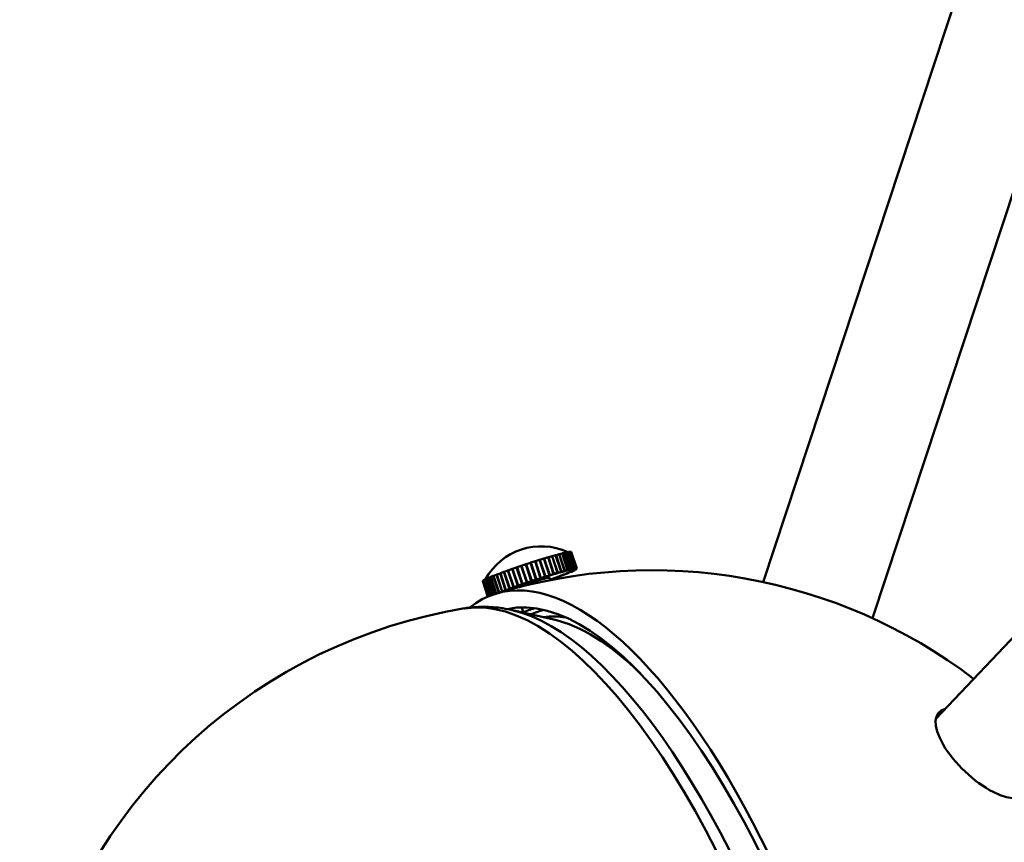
# Model space of a CAD drawing. Header units: millimetres. Extents: x 734 to 2864, y 389 to 1965.
# Tile 15 of 23: x 2044 to 2155, y 998 to 1091. Entities that reach past the tile are written whole.
import ezdxf

# ---------------------------------------------------------------- set-up
doc = ezdxf.new("R2010")
doc.units = ezdxf.units.MM
doc.header["$LTSCALE"] = 11
doc.layers.add('Widoczne (ISO)', color=7, linetype='Continuous', lineweight=50)
doc.layers.add('Widoczne wąskie (ISO)', color=7, linetype='Continuous', lineweight=50)

msp = doc.modelspace()

# ---------------------------------------------------------------- linework, layer by layer
at = {"layer": 'Widoczne (ISO)'}
for p, q in [((2345.47, 1221.28), (2147.33, 1012.28)), ((2163.71, 1136.29), (2127.82, 1027.7)), ((2176.06, 1132.21), (2140.17, 1023.62)), ((2103.08, 1030.35), (2102.63, 1030.21)), ((2103.08, 1030.34), (2103.12, 1030.36)), ((2103.7, 1028.45), (2103.08, 1030.35)), ((2103.55, 1030.49), (2103.12, 1030.36)), ((2103.12, 1030.36), (2103.75, 1028.47)), ((2103.55, 1030.49), (2103.59, 1030.5)), ((2104.18, 1028.59), (2103.55, 1030.49)), ((2104, 1030.62), (2103.59, 1030.5)), ((2103.59, 1030.5), (2104.22, 1028.61)), ((2104, 1030.62), (2104.03, 1030.63)), ((2104.62, 1028.73), (2104, 1030.62)), ((2104.41, 1030.74), (2104.03, 1030.63)), ((2104.03, 1030.63), (2104.66, 1028.74)), ((2104.41, 1030.74), (2104.45, 1030.75)), ((2105.04, 1028.84), (2104.41, 1030.74)), ((2104.79, 1030.85), (2104.45, 1030.75)), ((2104.45, 1030.75), (2105.07, 1028.85)), ((2105.42, 1028.95), (2104.79, 1030.85)), ((2104.79, 1030.84), (2104.82, 1030.85)), ((2105.13, 1030.93), (2104.82, 1030.85)), ((2104.82, 1030.85), (2105.45, 1028.96)), ((2105.13, 1030.93), (2105.16, 1030.94)), ((2105.76, 1029.04), (2105.13, 1030.93)), ((2105.42, 1031.01), (2105.16, 1030.94)), ((2105.16, 1030.94), (2105.78, 1029.05)), ((2106.05, 1029.11), (2105.42, 1031.01)), ((2105.43, 1031), (2105.45, 1031.01)), ((2105.67, 1031.06), (2105.45, 1031.01)), ((2105.45, 1031.01), (2106.08, 1029.12)), ((2106.3, 1029.17), (2105.67, 1031.06)), ((2105.68, 1031.06), (2105.69, 1031.07)), ((2105.87, 1031.1), (2105.69, 1031.07)), ((2105.69, 1031.07), (2106.32, 1029.17)), ((2106.5, 1029.21), (2105.87, 1031.1)), ((2105.88, 1031.1), (2105.89, 1031.1)), ((2106.02, 1031.12), (2105.89, 1031.1)), ((2105.89, 1031.1), (2106.52, 1029.21)), ((2106.65, 1029.23), (2106.02, 1031.12)), ((2106.02, 1031.12), (2106.03, 1031.12)), ((2106.03, 1031.12), (2106.66, 1029.23)), ((2106.12, 1031.12), (2106.03, 1031.12)), ((2106.12, 1031.12), (2106.75, 1029.23)), ((2106.12, 1031.12), (2106.12, 1031.12)), ((2106.16, 1031.11), (2106.12, 1031.12)), ((2106.74, 1029.23), (2106.12, 1031.12)), ((2106.79, 1029.21), (2106.16, 1031.11)), ((2106.16, 1031.11), (2106.79, 1029.21)), ((2106.16, 1031.11), (2106.16, 1031.11)), ((2100, 1029.35), (2099.55, 1029.19)), ((2100.05, 1029.36), (2100, 1029.35)), ((2100.63, 1027.45), (2100, 1029.35)), ((2100.52, 1029.52), (2100.05, 1029.37)), ((2100.05, 1029.37), (2100.68, 1027.47)), ((2100.56, 1029.53), (2100.52, 1029.52)), ((2101.14, 1027.63), (2100.52, 1029.52)), ((2101.04, 1029.7), (2100.56, 1029.54)), ((2100.56, 1029.54), (2101.19, 1027.64)), ((2101.18, 1027.63), (2100.56, 1029.53)), ((2101.05, 1029.69), (2101.04, 1029.7)), ((2101.66, 1027.8), (2101.04, 1029.7)), ((2101.68, 1027.79), (2101.05, 1029.69)), ((2101.56, 1029.87), (2101.08, 1029.71)), ((2101.08, 1029.71), (2101.71, 1027.82)), ((2101.08, 1029.7), (2101.08, 1029.71)), ((2101.08, 1029.7), (2101.7, 1027.8)), ((2102.19, 1027.97), (2101.56, 1029.87)), ((2101.57, 1029.86), (2101.61, 1029.89)), ((2101.57, 1029.86), (2102.2, 1027.96)), ((2102.08, 1030.04), (2101.61, 1029.89)), ((2101.61, 1029.89), (2102.23, 1027.99)), ((2102.08, 1030.03), (2102.12, 1030.05)), ((2102.7, 1028.14), (2102.08, 1030.04)), ((2102.59, 1030.2), (2102.12, 1030.05)), ((2102.12, 1030.05), (2102.75, 1028.15)), ((2102.59, 1030.19), (2102.63, 1030.21)), ((2103.21, 1028.3), (2102.59, 1030.2)), ((2102.63, 1030.21), (2103.26, 1028.31)), ((2106.42, 1029.15), (2106.65, 1029.23)), ((2106.43, 1029.15), (2106.66, 1029.23)), ((2106.51, 1029.15), (2106.75, 1029.23)), ((2106.51, 1029.15), (2106.74, 1029.23)), ((2106.52, 1029.21), (2106.65, 1029.23)), ((2106.55, 1029.13), (2106.79, 1029.21)), ((2106.55, 1029.13), (2106.79, 1029.21)), ((2106.66, 1029.23), (2106.74, 1029.23)), ((2106.75, 1029.23), (2106.79, 1029.21)), ((2106.79, 1029.21), (2106.77, 1029.18)), ((2096.78, 1028.15), (2096.58, 1028.06)), ((2096.81, 1028.16), (2096.78, 1028.15)), ((2097.39, 1026.3), (2096.78, 1028.15)), ((2097.06, 1028.26), (2096.81, 1028.16)), ((2096.81, 1028.16), (2097.42, 1026.31)), ((2097.08, 1028.27), (2097.06, 1028.26)), ((2097.67, 1026.39), (2097.06, 1028.26)), ((2097.37, 1028.39), (2097.08, 1028.27)), ((2097.08, 1028.27), (2097.7, 1026.4)), ((2097.41, 1028.4), (2097.37, 1028.39)), ((2098, 1026.5), (2097.37, 1028.39)), ((2097.73, 1028.53), (2097.4, 1028.4)), ((2097.4, 1028.4), (2098.03, 1026.51)), ((2097.77, 1028.54), (2097.73, 1028.53)), ((2098.36, 1026.64), (2097.73, 1028.53)), ((2098.13, 1028.68), (2097.77, 1028.55)), ((2097.77, 1028.55), (2098.39, 1026.65)), ((2098.17, 1028.69), (2098.13, 1028.68)), ((2098.76, 1026.79), (2098.13, 1028.68)), ((2098.56, 1028.84), (2098.17, 1028.7)), ((2098.17, 1028.7), (2098.79, 1026.8)), ((2098.6, 1028.85), (2098.56, 1028.84)), ((2099.19, 1026.94), (2098.56, 1028.84)), ((2099.02, 1029.01), (2098.6, 1028.86)), ((2098.6, 1028.86), (2099.23, 1026.96)), ((2099.06, 1029.02), (2099.02, 1029.01)), ((2099.65, 1027.11), (2099.02, 1029.01)), ((2099.5, 1029.18), (2099.06, 1029.02)), ((2099.06, 1029.02), (2099.69, 1027.12)), ((2099.55, 1029.19), (2099.5, 1029.18)), ((2100.13, 1027.28), (2099.5, 1029.18)), ((2099.55, 1029.19), (2100.17, 1027.3)), ((2102.23, 1027.99), (2102.7, 1028.14)), ((2102.44, 1028.04), (2102.67, 1028.12)), ((2102.67, 1028.12), (2102.7, 1028.14)), ((2102.69, 1028.12), (2102.92, 1028.2)), ((2102.69, 1028.12), (2102.75, 1028.15)), ((2102.69, 1028.13), (2102.69, 1028.12)), ((2102.75, 1028.15), (2103.21, 1028.3)), ((2102.92, 1028.2), (2103.16, 1028.27)), ((2103.16, 1028.27), (2103.21, 1028.3)), ((2103.18, 1028.28), (2103.4, 1028.34)), ((2103.18, 1028.28), (2103.26, 1028.31)), ((2103.18, 1028.28), (2103.18, 1028.28)), ((2103.26, 1028.31), (2103.7, 1028.45)), ((2103.4, 1028.34), (2103.62, 1028.41)), ((2103.62, 1028.41), (2103.7, 1028.45)), ((2103.64, 1028.42), (2103.65, 1028.42)), ((2103.65, 1028.42), (2103.86, 1028.48)), ((2103.65, 1028.42), (2103.75, 1028.47)), ((2103.7, 1028.19), (2103.78, 1027.92)), ((2103.75, 1028.47), (2104.18, 1028.59)), ((2103.86, 1028.48), (2104.07, 1028.55)), ((2104.37, 1028.16), (2103.95, 1028.01)), ((2104.25, 1028.14), (2104.04, 1028.06)), ((2104.07, 1028.55), (2104.18, 1028.59)), ((2104.09, 1028.55), (2104.29, 1028.61)), ((2104.09, 1028.55), (2104.22, 1028.61)), ((2104.09, 1028.56), (2104.09, 1028.55)), ((2104.22, 1028.61), (2104.62, 1028.73)), ((2104.25, 1028.14), (2104.37, 1028.16)), ((2104.25, 1028.14), (2104.25, 1028.14)), ((2104.47, 1028.22), (2104.27, 1028.15)), ((2104.27, 1028.15), (2104.41, 1028.18)), ((2104.27, 1028.15), (2104.27, 1028.15)), ((2104.29, 1028.61), (2104.5, 1028.67)), ((2104.36, 1028.17), (2104.37, 1028.16)), ((2104.8, 1028.32), (2104.41, 1028.18)), ((2104.67, 1028.29), (2104.47, 1028.22)), ((2104.5, 1028.67), (2104.62, 1028.73)), ((2104.51, 1028.68), (2104.52, 1028.68)), ((2104.52, 1028.68), (2104.66, 1028.74)), ((2104.52, 1028.68), (2104.7, 1028.73)), ((2104.66, 1028.74), (2105.04, 1028.84)), ((2104.67, 1028.29), (2104.8, 1028.32)), ((2104.67, 1028.29), (2104.67, 1028.29)), ((2104.86, 1028.36), (2104.68, 1028.3)), ((2104.68, 1028.3), (2104.84, 1028.34)), ((2104.68, 1028.3), (2104.68, 1028.3)), ((2104.7, 1028.73), (2104.89, 1028.79)), ((2104.8, 1028.33), (2104.8, 1028.32)), ((2105.2, 1028.47), (2104.84, 1028.34)), ((2105.05, 1028.43), (2104.86, 1028.36)), ((2104.89, 1028.79), (2105.04, 1028.84)), ((2104.91, 1028.79), (2105.07, 1028.85)), ((2104.91, 1028.79), (2105.08, 1028.84)), ((2104.91, 1028.79), (2104.91, 1028.79)), ((2105.05, 1028.43), (2105.2, 1028.47)), ((2105.05, 1028.43), (2105.05, 1028.43)), ((2105.23, 1028.5), (2105.06, 1028.44)), ((2105.06, 1028.44), (2105.23, 1028.49)), ((2105.06, 1028.44), (2105.06, 1028.44)), ((2105.07, 1028.85), (2105.42, 1028.95)), ((2105.08, 1028.84), (2105.25, 1028.89)), ((2105.2, 1028.48), (2105.2, 1028.47)), ((2105.56, 1028.61), (2105.23, 1028.49)), ((2105.39, 1028.57), (2105.23, 1028.5)), ((2105.25, 1028.89), (2105.42, 1028.95)), ((2105.27, 1028.89), (2105.45, 1028.96)), ((2105.27, 1028.89), (2105.42, 1028.93)), ((2105.27, 1028.89), (2105.27, 1028.89)), ((2105.39, 1028.57), (2105.56, 1028.61)), ((2105.39, 1028.57), (2105.39, 1028.57)), ((2105.55, 1028.63), (2105.41, 1028.57)), ((2105.41, 1028.57), (2105.59, 1028.63)), ((2105.41, 1028.57), (2105.41, 1028.57)), ((2105.42, 1028.93), (2105.57, 1028.97)), ((2105.45, 1028.96), (2105.76, 1029.04)), ((2105.7, 1028.69), (2105.55, 1028.63)), ((2105.56, 1028.62), (2105.56, 1028.61)), ((2105.57, 1028.97), (2105.76, 1029.04)), ((2105.59, 1028.97), (2105.78, 1029.05)), ((2105.59, 1028.97), (2105.72, 1029.01)), ((2105.59, 1028.97), (2105.59, 1028.97)), ((2105.88, 1028.74), (2105.59, 1028.63)), ((2105.7, 1028.69), (2105.88, 1028.74)), ((2105.7, 1028.69), (2105.7, 1028.69)), ((2105.71, 1028.7), (2105.91, 1028.76)), ((2105.83, 1028.75), (2105.71, 1028.7)), ((2105.71, 1028.7), (2105.71, 1028.7)), ((2105.72, 1029.01), (2105.85, 1029.04)), ((2105.78, 1029.05), (2106.05, 1029.11)), ((2105.96, 1028.8), (2105.83, 1028.75)), ((2105.85, 1029.04), (2106.05, 1029.11)), ((2105.87, 1029.04), (2106.08, 1029.12)), ((2105.87, 1029.04), (2105.98, 1029.07)), ((2105.87, 1029.04), (2105.87, 1029.04)), ((2105.88, 1028.75), (2105.88, 1028.74)), ((2106.16, 1028.86), (2105.91, 1028.76)), ((2105.96, 1028.8), (2106.16, 1028.86)), ((2105.96, 1028.8), (2105.96, 1028.8)), ((2105.97, 1028.81), (2106.18, 1028.87)), ((2106.07, 1028.85), (2105.97, 1028.81)), ((2105.97, 1028.81), (2105.97, 1028.81)), ((2105.98, 1029.07), (2106.09, 1029.09)), ((2106.18, 1028.9), (2106.07, 1028.85)), ((2106.08, 1029.12), (2106.3, 1029.17)), ((2106.09, 1029.09), (2106.3, 1029.17)), ((2106.1, 1029.09), (2106.32, 1029.17)), ((2106.1, 1029.09), (2106.19, 1029.11)), ((2106.1, 1029.1), (2106.1, 1029.09)), ((2106.16, 1028.86), (2106.16, 1028.86)), ((2106.39, 1028.96), (2106.18, 1028.87)), ((2106.18, 1028.9), (2106.39, 1028.96)), ((2106.18, 1028.9), (2106.18, 1028.9)), ((2106.19, 1029.11), (2106.28, 1029.13)), ((2106.19, 1028.9), (2106.41, 1028.97)), ((2106.27, 1028.94), (2106.19, 1028.9)), ((2106.19, 1028.9), (2106.19, 1028.9)), ((2106.35, 1028.98), (2106.27, 1028.94)), ((2106.28, 1029.13), (2106.5, 1029.21)), ((2106.29, 1029.13), (2106.52, 1029.21)), ((2106.29, 1029.13), (2106.36, 1029.14)), ((2106.29, 1029.13), (2106.29, 1029.13)), ((2106.32, 1029.17), (2106.5, 1029.21)), ((2106.35, 1028.98), (2106.58, 1029.06)), ((2106.35, 1028.98), (2106.57, 1029.05)), ((2106.41, 1029.02), (2106.35, 1028.98)), ((2106.35, 1028.98), (2106.35, 1028.98)), ((2106.35, 1028.98), (2106.35, 1028.98)), ((2106.36, 1029.14), (2106.42, 1029.15)), ((2106.39, 1028.97), (2106.39, 1028.96)), ((2106.47, 1029.05), (2106.41, 1029.02)), ((2106.57, 1029.05), (2106.41, 1028.97)), ((2106.43, 1029.15), (2106.47, 1029.15)), ((2106.43, 1029.15), (2106.43, 1029.15)), ((2106.46, 1029.05), (2106.47, 1029.05)), ((2106.47, 1029.15), (2106.51, 1029.15)), ((2106.47, 1029.05), (2106.7, 1029.13)), ((2106.47, 1029.05), (2106.7, 1029.12)), ((2106.5, 1029.07), (2106.47, 1029.05)), ((2106.47, 1029.05), (2106.47, 1029.05)), ((2106.53, 1029.1), (2106.5, 1029.07)), ((2106.51, 1029.15), (2106.53, 1029.14)), ((2106.51, 1029.15), (2106.51, 1029.15)), ((2106.53, 1029.1), (2106.77, 1029.17)), ((2106.53, 1029.14), (2106.55, 1029.13)), ((2106.54, 1029.1), (2106.53, 1029.1)), ((2106.53, 1029.1), (2106.53, 1029.1)), ((2106.54, 1029.1), (2106.77, 1029.18)), ((2106.54, 1029.14), (2106.54, 1029.13)), ((2106.55, 1029.13), (2106.54, 1029.12)), ((2106.54, 1029.12), (2106.54, 1029.1)), ((2106.55, 1029.13), (2106.55, 1029.13)), ((2106.57, 1029.05), (2106.57, 1029.05)), ((2106.7, 1029.12), (2106.58, 1029.06)), ((2106.77, 1029.17), (2106.7, 1029.13)), ((2106.7, 1029.12), (2106.7, 1029.12)), ((2106.77, 1029.18), (2106.77, 1029.17)), ((2096.19, 1027.84), (2096.18, 1027.81)), ((2096.18, 1027.81), (2096.76, 1026.05)), ((2096.2, 1027.84), (2096.19, 1027.84)), ((2096.78, 1026.06), (2096.19, 1027.84)), ((2096.26, 1027.89), (2096.2, 1027.84)), ((2096.2, 1027.84), (2096.79, 1026.07)), ((2096.27, 1027.9), (2096.26, 1027.89)), ((2096.86, 1026.1), (2096.26, 1027.89)), ((2096.38, 1027.96), (2096.27, 1027.9)), ((2096.27, 1027.9), (2096.86, 1026.1)), ((2096.4, 1027.97), (2096.38, 1027.96)), ((2096.98, 1026.15), (2096.38, 1027.96)), ((2096.56, 1028.05), (2096.4, 1027.97)), ((2096.4, 1027.97), (2097, 1026.15)), ((2096.58, 1028.05), (2096.56, 1028.05)), ((2097.16, 1026.22), (2096.56, 1028.05)), ((2096.58, 1028.06), (2097.18, 1026.22)), ((2099.23, 1026.96), (2099.65, 1027.11)), ((2099.34, 1026.98), (2099.55, 1027.06)), ((2099.55, 1027.06), (2099.76, 1027.13)), ((2099.76, 1027.13), (2099.65, 1027.11)), ((2099.69, 1027.12), (2100.13, 1027.28)), ((2099.78, 1027.14), (2099.69, 1027.12)), ((2099.76, 1027.13), (2099.76, 1027.14)), ((2099.78, 1027.14), (2100, 1027.22)), ((2100, 1027.22), (2100.22, 1027.3)), ((2100.22, 1027.3), (2100.13, 1027.28)), ((2100.17, 1027.3), (2100.63, 1027.45)), ((2100.24, 1027.3), (2100.17, 1027.3)), ((2100.22, 1027.3), (2100.22, 1027.3)), ((2100.24, 1027.3), (2100.47, 1027.38)), ((2100.47, 1027.38), (2100.7, 1027.46)), ((2100.7, 1027.46), (2100.63, 1027.45)), ((2100.68, 1027.47), (2101.14, 1027.63)), ((2100.72, 1027.47), (2100.68, 1027.47)), ((2100.7, 1027.46), (2100.69, 1027.47)), ((2100.72, 1027.47), (2100.95, 1027.55)), ((2100.95, 1027.55), (2101.18, 1027.63)), ((2101.18, 1027.63), (2101.14, 1027.63)), ((2101.19, 1027.64), (2101.66, 1027.8)), ((2101.21, 1027.64), (2101.19, 1027.64)), ((2101.21, 1027.64), (2101.44, 1027.72)), ((2101.44, 1027.72), (2101.68, 1027.79)), ((2101.68, 1027.79), (2101.66, 1027.8)), ((2101.7, 1027.8), (2101.94, 1027.88)), ((2101.7, 1027.8), (2101.71, 1027.82)), ((2101.71, 1027.82), (2102.19, 1027.97)), ((2101.94, 1027.88), (2102.18, 1027.96)), ((2102.18, 1027.96), (2102.19, 1027.97)), ((2102.2, 1027.96), (2102.44, 1028.04)), ((2102.2, 1027.96), (2102.23, 1027.99)), ((2103.9, 1028), (2103.77, 1027.95)), ((2103.81, 1027.98), (2103.77, 1027.96)), ((2103.81, 1027.98), (2103.9, 1028)), ((2103.81, 1027.98), (2103.81, 1027.98)), ((2104.04, 1028.06), (2103.84, 1027.99)), ((2103.84, 1027.99), (2103.95, 1028.01)), ((2103.84, 1027.99), (2103.84, 1027.99)), ((2103.9, 1028), (2103.9, 1028)), ((2097.94, 1026.47), (2098, 1026.5)), ((2098.19, 1026.55), (2098, 1026.5)), ((2098.03, 1026.51), (2098.36, 1026.64)), ((2098.2, 1026.55), (2098.03, 1026.51)), ((2098.16, 1026.54), (2098.19, 1026.55)), ((2098.19, 1026.55), (2098.19, 1026.55)), ((2098.2, 1026.55), (2098.37, 1026.62)), ((2098.53, 1026.68), (2098.36, 1026.64)), ((2098.37, 1026.62), (2098.53, 1026.68)), ((2098.39, 1026.65), (2098.76, 1026.79)), ((2098.55, 1026.69), (2098.39, 1026.65)), ((2098.53, 1026.68), (2098.53, 1026.68)), ((2098.55, 1026.69), (2098.73, 1026.76)), ((2098.73, 1026.76), (2098.91, 1026.83)), ((2098.91, 1026.83), (2098.76, 1026.79)), ((2098.79, 1026.8), (2099.19, 1026.94)), ((2098.93, 1026.83), (2098.79, 1026.8)), ((2098.91, 1026.83), (2098.91, 1026.83)), ((2098.93, 1026.83), (2099.12, 1026.9)), ((2099.12, 1026.9), (2099.32, 1026.98)), ((2099.32, 1026.98), (2099.19, 1026.94)), ((2099.34, 1026.98), (2099.23, 1026.96)), ((2099.32, 1026.98), (2099.32, 1026.98)), ((2100.59, 1024.84), (2100.76, 1024.31)), ((2104.2, 1023.47), (2099.52, 1024.53))]:
    msp.add_line(p, q, dxfattribs=at)
for centre, radius, start, end in [((2102.81, 1024.48), 7.25, 65.711, 150.8474), ((2115.27, 969.03), 60, 52.7455, 107.0835), ((2103.91, 965.54), 60, 99.3938, 294.7732), ((2115.27, 969.03), 60, 287.0835, 40.307)]:
    msp.add_arc(centre, radius, start, end, dxfattribs=at)
for centre, major_axis, ratio, start_param, end_param in [((2115.27, 969.03), (17.63, -57.35), 0.375444, 6.137663, 9.5703), ((2101.17, 1029.46), (-4.75, -1.57), 0.051442, 4.8226, 4.824531), ((2101.17, 1029.46), (-4.75, -1.57), 0.051442, 4.714871, 4.71968), ((2101.17, 1029.46), (-4.75, -1.57), 0.051442, 4.61002, 4.612445), ((2101.8, 1027.56), (1.9, 0.63), 0.051442, 0, 2.480015), ((2101.8, 1027.56), (-4.75, -1.57), 0.051442, 4.45547, 4.56019), ((2101.8, 1027.56), (-4.75, -1.57), 0.051442, 4.350751, 4.45547), ((2101.8, 1027.56), (-4.75, -1.57), 0.051442, 4.246031, 4.350751), ((2101.8, 1027.56), (-4.75, -1.57), 0.051442, 4.141311, 4.246031), ((2101.8, 1027.56), (4.75, 1.57), 0.051442, 5.188509, 5.293228), ((2101.8, 1027.56), (-4.75, -1.57), 0.051442, 4.036591, 4.141311), ((2101.8, 1027.56), (4.75, 1.57), 0.051442, 5.293228, 5.397948), ((2101.8, 1027.56), (-4.75, -1.57), 0.051442, 3.931872, 4.036591), ((2101.8, 1027.56), (4.75, 1.57), 0.051442, 5.397948, 5.502668), ((2101.8, 1027.56), (-4.75, -1.57), 0.051442, 3.827152, 3.931872), ((2101.8, 1027.56), (4.75, 1.57), 0.051442, 5.502668, 5.607388), ((2101.8, 1027.56), (-4.75, -1.57), 0.051442, 3.722432, 3.827152), ((2101.8, 1027.56), (4.75, 1.57), 0.051442, 5.607388, 5.712107), ((2101.8, 1027.56), (-4.75, -1.57), 0.051442, 3.617712, 3.722432), ((2101.8, 1027.56), (4.75, 1.57), 0.051442, 5.712107, 5.816827), ((2101.8, 1027.56), (4.75, 1.57), 0.051442, 0.3714, 0.47612), ((2101.8, 1027.56), (4.75, 1.57), 0.051442, 5.816827, 5.921547), ((2101.8, 1027.56), (4.75, 1.57), 0.051442, 0.26668, 0.3714), ((2101.8, 1027.56), (4.75, 1.57), 0.051442, 5.921547, 6.026267), ((2101.8, 1027.56), (4.75, 1.57), 0.051442, 0.16196, 0.26668), ((2101.8, 1027.56), (4.75, 1.57), 0.051442, 6.026267, 6.130986), ((2101.8, 1027.56), (4.75, 1.57), 0.051442, 0.057241, 0.16196), ((2101.8, 1027.56), (4.75, 1.57), 0.051442, 6.130986, 6.235706), ((2101.8, 1027.56), (4.75, 1.57), 0.051442, 6.235706, 6.340426), ((2115.27, 969.03), (-17.04, 55.44), 0.375444, 3.174963, 6.249815), ((2101.8, 1027.56), (-4.75, -1.57), 0.051442, 5.188509, 5.293228), ((2101.8, 1027.56), (-4.75, -1.57), 0.051442, 5.083789, 5.188509), ((2101.8, 1027.56), (-4.75, -1.57), 0.051442, 4.979069, 5.083789), ((2101.8, 1027.56), (-4.75, -1.57), 0.051442, 4.874349, 4.979069), ((2101.8, 1027.56), (-4.75, -1.57), 0.051442, 4.76963, 4.874349), ((2101.8, 1027.56), (-4.75, -1.57), 0.051442, 4.66491, 4.76963), ((2101.8, 1027.56), (-4.75, -1.57), 0.051442, 4.56019, 4.66491), ((2101.8, 1027.56), (4.75, 1.57), 0.051442, 5.123906, 5.188509), ((2101.8, 1027.56), (-4.75, -1.57), 0.051442, 5.502668, 5.567138), ((2101.8, 1027.56), (-4.75, -1.57), 0.051442, 5.397948, 5.502668), ((2101.8, 1027.56), (-4.75, -1.57), 0.051442, 5.293228, 5.397948), ((2102.74, 1024.72), (4.75, 1.57), 0.051442, 1.703344, 2.00687), ((2102.89, 1024.24), (4.75, 1.57), 0.051442, 1.520834, 1.835528), ((2152.56, 1008.36), (4.9, -4.64), 0.416605, 2.86858, 6.556198)]:
    msp.add_ellipse(centre, major_axis=major_axis, ratio=ratio, start_param=start_param, end_param=end_param, dxfattribs=at)
msp.add_open_spline([(2094.12, 1024.73), (2094.47, 1024.79), (2094.84, 1024.84), (2095.56, 1024.89), (2095.92, 1024.91), (2096.65, 1024.91), (2097.01, 1024.89), (2097.73, 1024.84), (2098.09, 1024.79), (2098.81, 1024.68), (2099.16, 1024.61), (2099.52, 1024.53)], degree=3, knots=[5.2502879, 5.2502879, 5.2502879, 5.2502879, 5.2826403, 5.2826403, 5.3149928, 5.3149928, 5.3473453, 5.3473453, 5.3796978, 5.3796978, 5.4120502, 5.4120502, 5.4120502, 5.4120502], dxfattribs=at)
at = {"layer": 'Widoczne wąskie (ISO)'}
for centre, major_axis, start_param, end_param in [((2110.5, 967.56), (-17.49, 56.91), 3.192242, 6.232535), ((2112, 968.02), (17.34, -56.41), 0.212412, 2.92918), ((2118.21, 969.93), (-16.45, 53.53), 6.105921, 6.221702), ((2116.16, 969.3), (-16.62, 54.07), 5.680381, 6.070773)]:
    msp.add_ellipse(centre, major_axis=major_axis, ratio=0.375444, start_param=start_param, end_param=end_param, dxfattribs=at)

doc.saveas('drawing.dxf')
